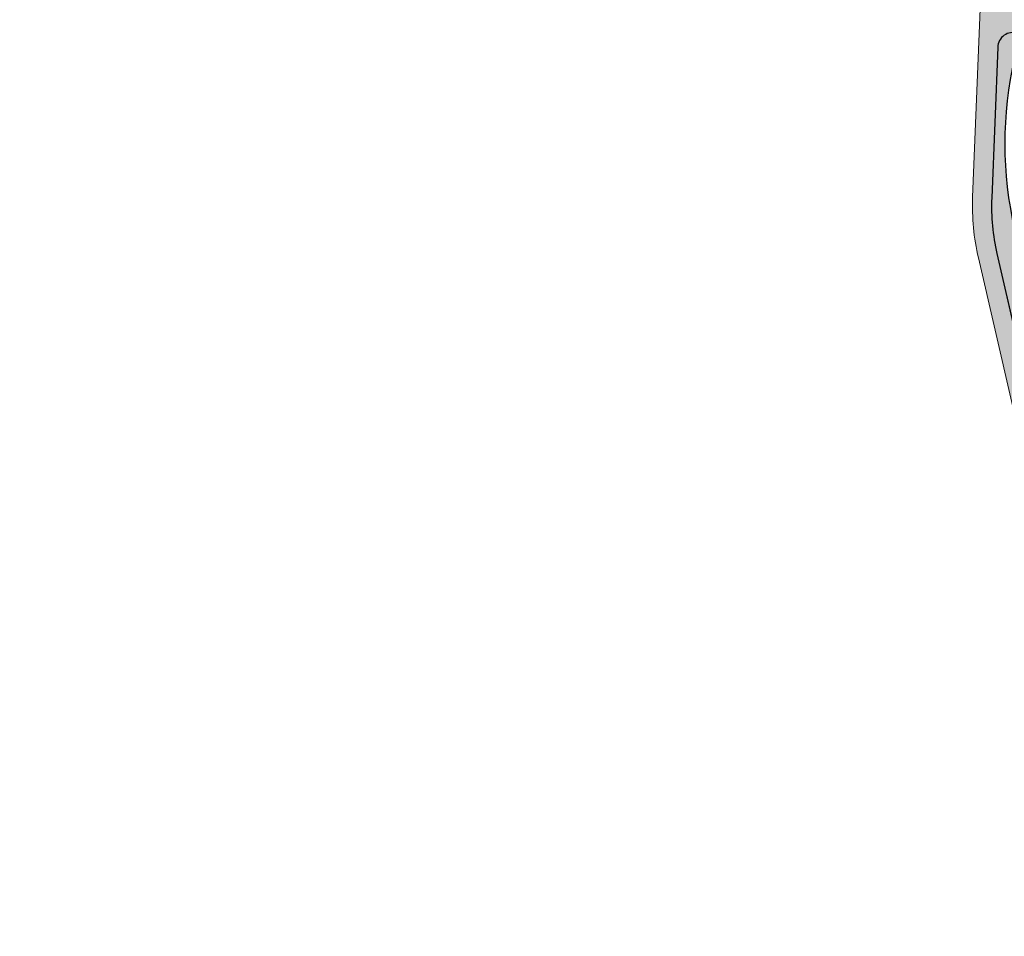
# Model space of a CAD drawing. Header units: millimetres. Extents: x -767 to 1132, y -388 to 938.
# Tile 14 of 14: x -442 to -313, y 268 to 388. Entities that reach past the tile are written whole.
import ezdxf

# ---------------------------------------------------------------- set-up
doc = ezdxf.new("R2010")
doc.units = ezdxf.units.MM
doc.header["$LTSCALE"] = 0.5
for name, color, linetype, lineweight in [('BPR-LS_COL_Grün', 255, 'Continuous', 25), ('Enscape-Ex_Gehweg', 255, 'Continuous', 5), ('LPB_-_LPB_SRF_PROM', 255, 'Continuous', 13)]:
    doc.layers.add(name, color=color, linetype=linetype, lineweight=lineweight)

# ---------------------------------------------------------------- blocks, each defined once
blk = doc.blocks.new('S_Grünflächen (2D)')
at = {"layer": 'BPR-LS_COL_Grün', "linetype": 'Continuous', "lineweight": 0}
h = blk.add_hatch(color=9, dxfattribs=at)
edge = h.paths.add_edge_path()
edge.add_line((-20.22095116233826, -11.9131967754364), (-20.2209511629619, -11.913196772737))
edge.add_arc((28.49583654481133, -0.6582158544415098), 50.00000000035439, 167.1435261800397, 193.0087361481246, ccw=False)
edge.add_line((-20.25068897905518, 10.46726163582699), (-20.25068897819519, 10.46726163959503))
edge.add_line((-20.25068897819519, 10.46726163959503), (-19.52338336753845, 13.65396725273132))
edge.add_line((-19.52338336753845, 13.65396725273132), (-19.87667107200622, 13.76374388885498))
edge.add_arc((-20.4701382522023, 11.85382328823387), 1.999999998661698, 72.73847981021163, 177.7108440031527)
edge.add_line((-22.46854219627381, 11.93370864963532), (-23.25632393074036, -7.773357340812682))
edge.add_line((-23.25632393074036, -7.773357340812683), (-23.2563239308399, -7.773357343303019))
edge.add_arc((4.221730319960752, -8.871781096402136), 27.50000000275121, 177.7108439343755, 193.0087361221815)
edge.add_line((-22.5725029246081, -15.06202058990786), (-22.57250292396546, -15.06202059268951))
edge.add_line((-22.57250292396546, -15.06202059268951), (-17.5202101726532, -36.93069146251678))
edge.add_line((-17.5202101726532, -36.93069146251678), (-14.5972029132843, -36.2553926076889))
edge.add_line((-14.5972029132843, -36.2553926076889), (-20.22095116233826, -11.9131967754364))
at = {"layer": 'BPR-LS_COL_Grün', "elevation": 35.7, "flags": 128}
blk.add_lwpolyline([(-20.22095116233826, -11.9131967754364), (-20.2209511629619, -11.913196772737, -0.1133398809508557), (-20.25068897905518, 10.46726163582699), (-20.25068897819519, 10.46726163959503), (-19.52338336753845, 13.65396725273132), (-19.87667107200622, 13.76374388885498, 0.4929955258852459), (-22.46854219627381, 11.93370864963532), (-23.25632393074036, -7.773357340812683), (-23.2563239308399, -7.773357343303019, 0.06684895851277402), (-22.5725029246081, -15.06202058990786), (-22.57250292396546, -15.06202059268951), (-17.5202101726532, -36.93069146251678), (-14.5972029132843, -36.2553926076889)], format="xyb", close=True, dxfattribs=at)
blk = doc.blocks.new('S_Gehweg_ex1 (2D)')
at = {"layer": 'Enscape-Ex_Gehweg', "linetype": 'Continuous', "lineweight": 0}
h = blk.add_hatch(color=254, dxfattribs=at)
edge = h.paths.add_edge_path()
edge.add_line((151.7543307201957, 22.65085966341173), (150.9123463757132, 26.32783258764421))
edge.add_line((150.9123463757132, 26.32783258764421), (152.6598645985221, 28.30345749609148))
edge.add_line((152.6598645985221, 28.30345749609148), (256.6919792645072, 18.42662753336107))
edge.add_line((256.6919792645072, 18.42662753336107), (257.0704854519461, 22.40867892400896))
edge.add_line((257.0704854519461, 22.40867892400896), (272.3900085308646, 20.95424031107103))
edge.add_line((272.3900085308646, 20.95424031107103), (271.061613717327, -12.27674608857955))
edge.add_arc((301.0376728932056, -13.47502653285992), 29.99999999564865, 177.7108439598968, 193.0087361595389)
edge.add_line((271.8076002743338, -20.22801508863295), (291.600331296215, -105.9001528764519))
edge.add_line((291.600331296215, -105.9001528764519), (284.7820519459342, -107.4773758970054))
edge.add_line((284.7820519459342, -107.4773758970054), (285.1201091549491, -108.9387852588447))
edge.add_line((285.1201091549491, -108.9387852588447), (289.9914736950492, -107.8119278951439))
edge.add_arc((288.3011876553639, -100.5048810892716), 7.499999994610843, 283.0247230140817, 360.0000000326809)
edge.add_line((295.8011876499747, -100.5048810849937), (295.8011876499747, -100.504881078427))
edge.add_arc((288.3011876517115, -100.5048810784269), 7.499999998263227, 359.9999999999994, 373.0087360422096)
edge.add_line((295.6087058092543, -98.81663395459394), (295.6087058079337, -98.8166339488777))
edge.add_line((295.6087058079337, -98.8166339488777), (292.6856985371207, -99.49193280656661))
edge.add_line((292.6856985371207, -99.49193280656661), (274.2434396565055, -19.66526604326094))
edge.add_line((274.2434396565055, -19.66526604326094), (274.2434396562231, -19.66526604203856))
edge.add_arc((301.0376728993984, -13.47502654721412), 27.50000000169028, 177.7108439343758, 193.0087361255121, ccw=False)
edge.add_line((273.5596186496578, -12.37660279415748), (273.5596186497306, -12.37660279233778))
edge.add_line((273.5596186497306, -12.37660279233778), (274.3474003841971, 7.330463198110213))
edge.add_arc((276.3458043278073, 7.250577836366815), 1.999999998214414, 72.7384797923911, 177.7108439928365, ccw=False)
edge.add_line((276.9392715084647, 9.160498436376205), (277.2925592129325, 9.050721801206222))
edge.add_line((277.2925592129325, 9.050721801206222), (277.9836144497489, 12.07859559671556))
edge.add_line((277.9836144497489, 12.07859559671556), (277.9836144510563, 12.07859560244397))
edge.add_arc((268.2343093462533, 14.3036910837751), 9.99999999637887, 347.1435262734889, 359.9999999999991)
edge.add_line((278.2343093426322, 14.30369108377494), (278.2343093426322, 14.30369109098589))
edge.add_arc((268.2343093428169, 14.30369109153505), 9.999999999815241, 359.9999999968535, 436.3873747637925)
edge.add_arc((256.4664953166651, -34.29176689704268), 59.99999984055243, 76.38737474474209, 83.92101759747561)
edge.add_line((262.8204541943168, 25.37084440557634), (262.8204541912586, 25.37084440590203))
edge.add_arc((261.7614610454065, 15.42707583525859), 9.999999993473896, 83.9210176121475, 105.5985211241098)
edge.add_line((259.0725114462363, 25.05877090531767), (259.0725114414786, 25.05877090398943))
edge.add_arc((253.6946122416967, 44.32216103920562), 19.99999998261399, 271.7869006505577, 285.59852113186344, ccw=False)
edge.add_line((254.318257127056, 24.33188674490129), (254.0200080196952, 21.18783826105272))
edge.add_line((254.0200080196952, 21.18783826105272), (253.9256005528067, 20.19262440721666))
edge.add_line((253.9256005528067, 20.19262440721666), (251.4367735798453, 20.42871823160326))
edge.add_line((251.4367735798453, 20.42871823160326), (251.5311999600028, 21.42413148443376))
edge.add_line((251.5311999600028, 21.42413148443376), (243.8655503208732, 22.15121787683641))
edge.add_line((243.8655503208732, 22.15121787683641), (243.7712208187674, 21.15670482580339))
edge.add_line((243.7712208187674, 21.15670482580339), (241.2823911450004, 21.39277016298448))
edge.add_line((241.2823911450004, 21.39277016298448), (241.3768088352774, 22.38821298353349))
edge.add_line((241.3768088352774, 22.38821298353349), (235.7023039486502, 22.92696366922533))
edge.add_line((235.7023039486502, 22.92696366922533), (235.6079078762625, 21.93174873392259))
edge.add_line((235.6079078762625, 21.93174873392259), (233.119069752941, 22.16772501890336))
edge.add_line((233.119069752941, 22.16772501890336), (233.2134958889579, 23.16325689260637))
edge.add_line((233.2134958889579, 23.16325689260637), (214.248609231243, 24.96382731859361))
edge.add_line((214.248609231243, 24.96382731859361), (214.1542131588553, 23.96861238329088))
edge.add_line((214.1542131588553, 23.96861238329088), (211.6653834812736, 24.20467772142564))
edge.add_line((211.6653834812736, 24.20467772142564), (211.7598923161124, 25.20011188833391))
edge.add_line((211.7598923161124, 25.20011188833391), (207.4295187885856, 25.61124761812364))
edge.add_line((207.4295187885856, 25.61124761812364), (207.3351227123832, 24.61603268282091))
edge.add_line((207.3351227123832, 24.61603268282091), (204.8462845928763, 24.85200896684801))
edge.add_line((204.8462845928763, 24.85200896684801), (204.940801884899, 25.84753218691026))
edge.add_line((204.940801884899, 25.84753218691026), (198.8151956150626, 26.42909933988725))
edge.add_line((198.8151956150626, 26.42909933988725), (198.7150749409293, 25.37353011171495))
edge.add_line((198.7150749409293, 25.37353011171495), (196.2262368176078, 25.60950639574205))
edge.add_line((196.2262368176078, 25.60950639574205), (196.3142805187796, 26.65293290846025))
edge.add_line((196.3142805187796, 26.65293290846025), (196.3142804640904, 26.65293291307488))
edge.add_arc((175.5463702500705, -219.4724342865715), 247.0000050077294, 85.17684176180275, 86.39365970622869)
edge.add_line((191.0829076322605, 27.03845488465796), (191.0829075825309, 27.03845488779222))
edge.add_line((191.0829075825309, 27.03845488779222), (190.9800683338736, 25.9538110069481))
edge.add_line((190.9800683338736, 25.9538110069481), (188.4911914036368, 26.18979097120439))
edge.add_line((188.4911914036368, 26.18979097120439), (188.5854130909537, 27.18316738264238))
edge.add_line((188.5854130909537, 27.18316738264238), (188.5854130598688, 27.18316738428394))
edge.add_arc((175.4753615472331, -221.073702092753), 248.6027889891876, 86.97710868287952, 88.3495235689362)
edge.add_line((182.6356847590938, 27.42594874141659), (182.6356847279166, 27.42594874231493))
edge.add_line((182.6356847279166, 27.42594874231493), (182.6356846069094, 27.42594874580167))
edge.add_arc((175.4753615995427, -221.0737024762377), 248.6027893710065, 88.34952361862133, 88.93414179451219)
edge.add_line((180.0997866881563, 27.48607217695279), (180.0997865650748, 27.48607217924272))
edge.add_line((180.0997865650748, 27.48607217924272), (180.1706703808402, 30.48808891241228))
edge.add_line((180.1706703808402, 30.48808891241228), (180.1706046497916, 30.48530510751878))
edge.add_arc((186.5772110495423, 332.4173420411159), 301.9999992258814, 264.6684121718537, 268.7844402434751, ccw=False)
edge.add_line((158.5155136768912, 31.72390900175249), (157.3282192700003, 31.83707653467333))
edge.add_arc((156.3597096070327, 21.8840875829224), 10.00000000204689, 84.44213629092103, 174.5555703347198)
edge.add_line((146.4048227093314, 22.8328904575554), (151.7543307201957, 22.65085966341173))
at = {"layer": 'Enscape-Ex_Gehweg', "elevation": 35.7, "flags": 128}
for points in [[(272.3900085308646, 20.95424031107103), (271.061613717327, -12.27674608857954, 0.06684895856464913), (271.8076002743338, -20.22801508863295), (291.600331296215, -105.9001528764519)], [(292.6856985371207, -99.49193280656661), (274.2434396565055, -19.66526604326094), (274.2434396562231, -19.66526604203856, -0.06684895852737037), (273.5596186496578, -12.37660279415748), (273.5596186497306, -12.37660279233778), (274.3474003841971, 7.330463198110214, -0.492995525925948), (276.9392715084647, 9.160498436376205)]]:
    blk.add_lwpolyline(points, format="xyb", dxfattribs=at)

msp = doc.modelspace()

# ---------------------------------------------------------------- block references
at = {"layer": 'LPB_-_LPB_SRF_PROM', "color": 7}
for name, p in [('S_Gehweg_ex1 (2D)', (-588.3277209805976, 376.6756297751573, 14.1)), ('S_Grünflächen (2D)', (-291.5117783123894, 372.0723847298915, 14.1))]:
    msp.add_blockref(name, p, dxfattribs=at)

doc.saveas('drawing.dxf')
